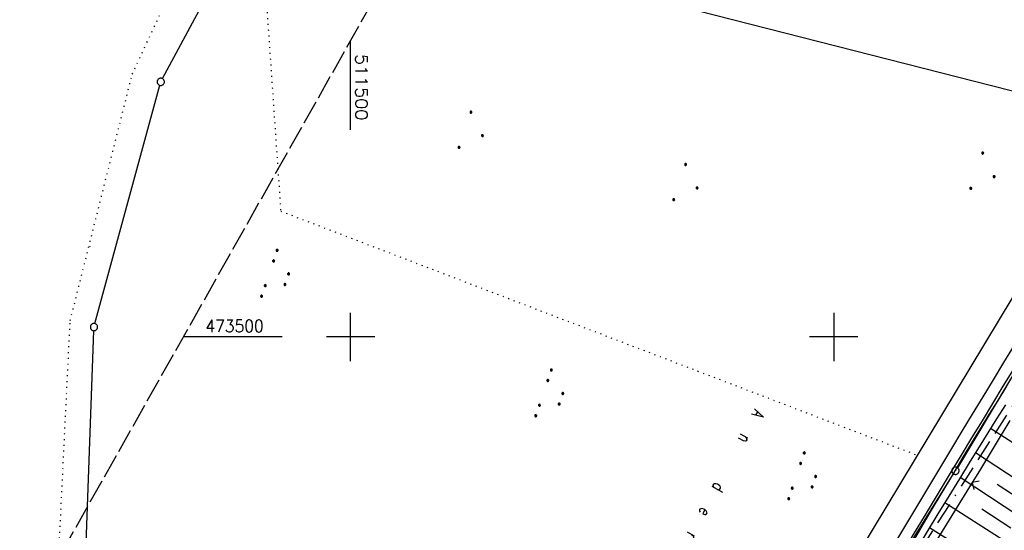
# Model space of a CAD drawing. Extents: x 510526 to 513920, y 467229 to 478797.
# Tile 231 of 256: x 511432 to 511635, y 473460 to 473566. Entities that reach past the tile are written whole.
import ezdxf

# ---------------------------------------------------------------- set-up
doc = ezdxf.new("R2010")
doc.units = 0
doc.header["$LTSCALE"] = 10
doc.header["$MEASUREMENT"] = 0
for name, pattern in [('ACAD_ISO16W100', [73, 15, -6.5, 15, -6.5, 15, -7, 1, -7]), ('LT00', [0]), ('LT14', [0.6, 0.5, -0.1]), ('PUNKTX2_STR', [0.6, 0.1, -0.5])]:
    doc.linetypes.add(name, pattern=pattern)
doc.layers.get('0').update_dxf_attribs({"linetype": 'LT00'})
for name, color, linetype in [('--WASSER_GRENZE', 180, 'PUNKTX2_STR'), ('BAB-KABEL', 220, 'ACAD_ISO16W100'), ('DFK_AB_L', 21, 'LT00'), ('DFK_AB_P', 7, 'LT00'), ('DFK_BES-NAME', 255, 'LT00'), ('DFK_GZPKT', 250, 'LT00'), ('DFK_KATASTER', 250, 'LT00'), ('DFK_NUTZUNG', 250, 'LT00'), ('DFK_NUTZUNGSGRENZE', 70, 'PUNKTX2_STR'), ('DFK_TOPO-SYM', 252, 'LT00'), ('V92_AFBR_BAB', 250, 'LT00'), ('V92_BOSCHUNG', 250, 'LT00'), ('V92_GRABEN', 250, 'LT00'), ('V92_RASTER', 250, 'LT00'), ('V92_ZAUN', 40, 'LT00')]:
    doc.layers.add(name, color=color, linetype=linetype)
doc.layers.add('-BLATT_92-RAND', color=7, linetype='LT14', plot=False)
doc.styles.get("Standard").update_dxf_attribs({"font": 'romans.shx'})

# ---------------------------------------------------------------- blocks, each defined once
blk = doc.blocks.new('SYMB7301')
at = {"color": 0, "linetype": 'ByBlock'}
for p, q in [((-0.128693, 0), (0, 0.128693)), ((0, -0.128693), (-0.128693, 0)), ((0, 0.128693), (0.128693, 0)), ((0.128693, 0), (0, -0.128693)), ((0.000059, -0.009738), (0.000059, 0.009897)), ((-0.00901, -0.004339), (-0.002225, -0.009749))]:
    blk.add_line(p, q, dxfattribs=at)
for points in [[(-0.002225, 0.009749), (-0.00901, 0.004339), (-0.00901, -0.004339)], [(0.01, 0), (0.006235, 0.007818), (-0.002225, 0.009749)], [(-0.002225, -0.009749), (0.006235, -0.007818), (0.01, 0)]]:
    blk.add_lwpolyline(points, dxfattribs=at)
blk = doc.blocks.new('SYMB7010')
at = {"color": 0, "linetype": 'ByBlock'}
for points in [[(-0.031408, 0.499213), (-0.093728, 0.49134), (-0.15457, 0.475719), (-0.212975, 0.452595), (-0.268021, 0.422333), (-0.31884, 0.385411), (-0.36463, 0.342411), (-0.40467, 0.29401), (-0.438329, 0.240973), (-0.465074, 0.184136), (-0.484486, 0.124395), (-0.496256, 0.062692), (-0.5002, 0)], [(-0.5002, 0), (-0.496256, -0.062692), (-0.484486, -0.124395), (-0.465075, -0.184136), (-0.438329, -0.240973), (-0.404671, -0.29401), (-0.36463, -0.342411), (-0.31884, -0.385411), (-0.268021, -0.422333), (-0.212975, -0.452595), (-0.154571, -0.475719), (-0.093728, -0.49134), (-0.031408, -0.499213), (0.031408, -0.499213)], [(0.5002, 0), (0.496256, 0.062692), (0.484485, 0.124395), (0.465074, 0.184136), (0.438329, 0.240973), (0.40467, 0.29401), (0.36463, 0.342411), (0.31884, 0.385411), (0.268021, 0.422333), (0.212975, 0.452595), (0.15457, 0.475719), (0.093728, 0.49134), (0.031408, 0.499213), (-0.031408, 0.499213)], [(0.031408, -0.499213), (0.093728, -0.491341), (0.15457, -0.475719), (0.212975, -0.452595), (0.268021, -0.422333), (0.31884, -0.385411), (0.36463, -0.342411), (0.404671, -0.294011), (0.438329, -0.240974), (0.465075, -0.184136), (0.484486, -0.124395), (0.496256, -0.062692), (0.500201, 0)]]:
    blk.add_lwpolyline(points, dxfattribs=at)
blk = doc.blocks.new('SYMB0003')
at = {"color": 0, "linetype": 'ByBlock'}
for p, q in [((-0.015712, 0), (0.010166, 0.012015)), ((0, -0.021257), (-0.015712, 0)), ((0.010166, 0.012015), (0, -0.021257))]:
    blk.add_line(p, q, dxfattribs=at)
for points in [[(-0.031395, 0.499013), (-0.093691, 0.491144), (-0.154509, 0.475528), (-0.21289, 0.452414), (-0.267913, 0.422164), (-0.318712, 0.385257), (-0.364484, 0.342274), (-0.404509, 0.293893), (-0.438154, 0.240877), (-0.464888, 0.184062), (-0.484292, 0.124345), (-0.496058, 0.062667), (-0.5, 0)], [(-0.5, 0), (-0.496058, -0.062667), (-0.484292, -0.124345), (-0.464888, -0.184062), (-0.438154, -0.240877), (-0.404509, -0.293893), (-0.364485, -0.342274), (-0.318712, -0.385257), (-0.267914, -0.422164), (-0.21289, -0.452414), (-0.154509, -0.475529), (-0.093691, -0.491144), (-0.031395, -0.499014), (0.031395, -0.499014)], [(0.5, 0), (0.496057, 0.062667), (0.484292, 0.124345), (0.464888, 0.184062), (0.438153, 0.240877), (0.404509, 0.293893), (0.364484, 0.342274), (0.318712, 0.385257), (0.267913, 0.422164), (0.21289, 0.452414), (0.154509, 0.475528), (0.093691, 0.491144), (0.031395, 0.499013), (-0.031395, 0.499013)], [(0.031395, -0.499014), (0.093691, -0.491144), (0.154509, -0.475529), (0.21289, -0.452414), (0.267914, -0.422164), (0.318712, -0.385257), (0.364485, -0.342274), (0.404509, -0.293893), (0.438154, -0.240877), (0.464889, -0.184062), (0.484292, -0.124345), (0.496058, -0.062667), (0.5, 0)]]:
    blk.add_lwpolyline(points, dxfattribs=at)
blk = doc.blocks.new('SYMB0024')
at = {"color": 0, "linetype": 'ByBlock'}
for p, q in [((-0.5, 0.5), (0, 0)), ((0, 0), (0.5, 0.5))]:
    blk.add_line(p, q, dxfattribs=at)
blk = doc.blocks.new('SYMB7111')
at = {"color": 0, "linetype": 'ByBlock'}
for p, q in [((-0.125, 0.172895), (-0.125, 0.207105)), ((-0.12, 0.209164), (-0.12, 0.170836)), ((-0.115, 0.170204), (-0.115, 0.209796)), ((-0.11, 0.209164), (-0.11, 0.170836)), ((-0.105, 0.172895), (-0.105, 0.207105)), ((0.105, 0.172895), (0.105, 0.207105)), ((0.11, 0.209164), (0.11, 0.170836)), ((0.115, 0.170204), (0.115, 0.209796)), ((0.12, 0.209164), (0.12, 0.170836)), ((0.125, 0.172895), (0.125, 0.207105)), ((-0.13, 0.202919), (-0.13, 0.177081)), ((-0.1, 0.202919), (-0.1, 0.177081)), ((-0.095, 0.189874), (-0.095, 0.190146)), ((0.1, 0.202919), (0.1, 0.177081)), ((0.13, 0.202919), (0.13, 0.177081)), ((0.135, 0.189874), (0.135, 0.190146)), ((-0.515, -0.177081), (-0.515, -0.202919)), ((-0.51, -0.207105), (-0.51, -0.172895)), ((-0.505, -0.170836), (-0.505, -0.209164)), ((-0.5, -0.209796), (-0.5, -0.170204)), ((-0.495, -0.170836), (-0.495, -0.209164)), ((-0.49, -0.207105), (-0.49, -0.172895)), ((-0.485, -0.177081), (-0.485, -0.202919)), ((-0.48, -0.190126), (-0.48, -0.189854)), ((-0.285, -0.177081), (-0.285, -0.202919)), ((-0.28, -0.207105), (-0.28, -0.172895)), ((-0.275, -0.170836), (-0.275, -0.209164)), ((-0.27, -0.209796), (-0.27, -0.170204)), ((-0.265, -0.170836), (-0.265, -0.209164)), ((-0.26, -0.207105), (-0.26, -0.172895)), ((-0.255, -0.177081), (-0.255, -0.202919)), ((-0.25, -0.190126), (-0.25, -0.189854)), ((0.255, -0.177081), (0.255, -0.202919)), ((0.26, -0.207105), (0.26, -0.172895)), ((0.265, -0.170836), (0.265, -0.209164)), ((0.27, -0.209796), (0.27, -0.170204)), ((0.275, -0.170836), (0.275, -0.209164)), ((0.28, -0.207105), (0.28, -0.172895)), ((0.285, -0.177081), (0.285, -0.202919)), ((0.29, -0.190126), (0.29, -0.189854)), ((0.485, -0.177081), (0.485, -0.202919)), ((0.49, -0.207105), (0.49, -0.172895)), ((0.495, -0.170836), (0.495, -0.209164)), ((0.5, -0.209796), (0.5, -0.170204)), ((0.505, -0.170836), (0.505, -0.209164)), ((0.51, -0.207105), (0.51, -0.172895)), ((0.515, -0.177081), (0.515, -0.202919)), ((0.52, -0.190126), (0.52, -0.189854))]:
    blk.add_line(p, q, dxfattribs=at)
for points in [[(-0.095, 0.19), (-0.096981, 0.198678), (-0.10253, 0.205637), (-0.11055, 0.209499), (-0.11945, 0.209499), (-0.12747, 0.205637), (-0.133019, 0.198678), (-0.135, 0.19), (-0.133019, 0.181322), (-0.12747, 0.174363), (-0.11945, 0.170501), (-0.11055, 0.170501), (-0.10253, 0.174363), (-0.096981, 0.181322), (-0.095, 0.19)], [(0.135, 0.19), (0.133019, 0.198678), (0.12747, 0.205637), (0.11945, 0.209499), (0.11055, 0.209499), (0.10253, 0.205637), (0.096981, 0.198678), (0.095, 0.19), (0.096981, 0.181322), (0.10253, 0.174363), (0.11055, 0.170501), (0.11945, 0.170501), (0.12747, 0.174363), (0.133019, 0.181322), (0.135, 0.19)], [(-0.48, -0.19), (-0.481981, -0.181322), (-0.48753, -0.174363), (-0.49555, -0.170501), (-0.50445, -0.170501), (-0.51247, -0.174363), (-0.518019, -0.181322), (-0.52, -0.19), (-0.518019, -0.198678), (-0.51247, -0.205637), (-0.50445, -0.209499), (-0.49555, -0.209499), (-0.48753, -0.205637), (-0.481981, -0.198678), (-0.48, -0.19)], [(-0.25, -0.19), (-0.251981, -0.181322), (-0.25753, -0.174363), (-0.26555, -0.170501), (-0.27445, -0.170501), (-0.28247, -0.174363), (-0.288019, -0.181322), (-0.29, -0.19), (-0.288019, -0.198678), (-0.28247, -0.205637), (-0.27445, -0.209499), (-0.26555, -0.209499), (-0.25753, -0.205637), (-0.251981, -0.198678), (-0.25, -0.19)], [(0.29, -0.19), (0.288019, -0.181322), (0.28247, -0.174363), (0.27445, -0.170501), (0.26555, -0.170501), (0.25753, -0.174363), (0.251981, -0.181322), (0.25, -0.19), (0.251981, -0.198678), (0.25753, -0.205637), (0.26555, -0.209499), (0.27445, -0.209499), (0.28247, -0.205637), (0.288019, -0.198678), (0.29, -0.19)], [(0.52, -0.19), (0.518019, -0.181322), (0.51247, -0.174363), (0.50445, -0.170501), (0.49555, -0.170501), (0.48753, -0.174363), (0.481981, -0.181322), (0.48, -0.19), (0.481981, -0.198678), (0.48753, -0.205637), (0.49555, -0.209499), (0.50445, -0.209499), (0.51247, -0.205637), (0.518019, -0.198678), (0.52, -0.19)]]:
    blk.add_lwpolyline(points, dxfattribs=at)
blk = doc.blocks.new('Ackerland3')
at = {"layer": 'DFK_NUTZUNG', "color": 0, "linetype": 'ByBlock'}
for p, q in [((-0.15, 2.66), (-0.15, 2.4)), ((-0.1, 2.36), (-0.1, 2.7)), ((-0.05, 2.72), (-0.05, 2.34)), ((0, 2.33), (0, 2.73)), ((0.05, 2.72), (0.05, 2.34)), ((0.1, 2.36), (0.1, 2.7)), ((0.15, 2.66), (0.15, 2.4)), ((0.2, 2.53), (0.2, 2.53)), ((-4, -1.14), (-4, -1.4)), ((-3.95, -1.44), (-3.95, -1.1)), ((-3.9, -1.07), (-3.9, -1.46)), ((-3.85, -1.46), (-3.85, -1.07)), ((-3.8, -1.07), (-3.8, -1.46)), ((-3.75, -1.44), (-3.75, -1.1)), ((-3.7, -1.14), (-3.7, -1.4)), ((-3.65, -1.27), (-3.65, -1.26)), ((3.7, -1.14), (3.7, -1.4)), ((3.75, -1.44), (3.75, -1.1)), ((3.8, -1.07), (3.8, -1.46)), ((3.85, -1.46), (3.85, -1.07)), ((3.9, -1.07), (3.9, -1.46)), ((3.95, -1.44), (3.95, -1.1)), ((4, -1.14), (4, -1.4)), ((4.05, -1.27), (4.05, -1.26))]:
    blk.add_line(p, q, dxfattribs=at)
for points in [[(0.2, 2.53), (0.18, 2.62), (0.12, 2.69), (0.04, 2.73), (-0.04, 2.73), (-0.12, 2.69), (-0.18, 2.62), (-0.2, 2.53), (-0.18, 2.45), (-0.12, 2.38), (-0.04, 2.34), (0.04, 2.34), (0.12, 2.38), (0.18, 2.45), (0.2, 2.53)], [(-3.65, -1.27), (-3.67, -1.18), (-3.73, -1.11), (-3.81, -1.07), (-3.89, -1.07), (-3.97, -1.11), (-4.03, -1.18), (-4.05, -1.27)], [(-4.05, -1.27), (-4.03, -1.35), (-3.97, -1.42), (-3.89, -1.46), (-3.81, -1.46), (-3.73, -1.42), (-3.67, -1.35), (-3.65, -1.27)], [(4.05, -1.27), (4.03, -1.18), (3.97, -1.11), (3.89, -1.07), (3.81, -1.07), (3.73, -1.11), (3.67, -1.18), (3.65, -1.27)], [(3.65, -1.27), (3.67, -1.35), (3.73, -1.42), (3.81, -1.46), (3.89, -1.46), (3.97, -1.42), (4.03, -1.35), (4.05, -1.27)]]:
    blk.add_lwpolyline(points, dxfattribs=at)

msp = doc.modelspace()

# ---------------------------------------------------------------- linework, layer by layer
at = {"layer": '--WASSER_GRENZE', "ltscale": 0.2}
msp.add_line((511438.65, 473435.53), (511441.96, 473503.37), dxfattribs=at)
at = {"layer": '-BLATT_92-RAND'}
msp.add_lwpolyline([(511779.03, 474055.25), (511324.06, 473249.87), (511573.95, 473108.71), (512028.91, 473914.09), (511779.03, 474055.25)], dxfattribs=at)
at = {"layer": 'BAB-KABEL', "ltscale": 0.03, "flags": 128}
msp.add_lwpolyline([(513339.84, 477816.32), (513312.27, 477774.65), (513284.67, 477733), (513252.5, 477694.41), (513223.88, 477653.5), (513195.8, 477612.12), (513167.63, 477570.87), (513139.88, 477529.3), (513111.79, 477487.92), (513083.81, 477446.45), (513055.84, 477404.98), (513022.49, 477355.03), (513000.51, 477321.52), (512973.12, 477279.62), (512945.42, 477237.87), (512917.58, 477196.22), (512879.16, 477137.5), (512858.34, 477103.22), (512837.39, 477068.95), (512811.45, 477026.06), (512784.2, 476983.9), (512756.65, 476941.56), (512731.12, 476898.63), (512706.39, 476854.96), (512681.95, 476811.1), (512658.87, 476770.39), (512633.74, 476723.05), (512609.82, 476678.97), (512586.03, 476634.72), (512574.46, 476609.04), (512565.77, 476584.24), (512545.21, 476542.92), (512523.45, 476497.74), (512501.77, 476452.47), (512480.25, 476407.17), (512458.85, 476361.79), (512438.56, 476315.94), (512418.18, 476270.12), (512378.72, 476177.83), (512359.89, 476131.36), (512341.35, 476084.78), (512322.58, 476038.31), (512304.82, 475991.34), (512287.68, 475944.24), (512270.28, 475897.17), (512254.12, 475849.7), (512237.77, 475802.28), (512221.53, 475754.82), (512205.86, 475707.19), (512190.78, 475659.38), (512175.78, 475611.52), (512161.52, 475563.42), (512145.69, 475515.8), (512137.73, 475496.07), (512130.63, 475467.92), (512119.03, 475418.91), (512105.58, 475370.55), (512100.73, 475351.1), (512084.18, 475320.51), (512082.62, 475318.67), (512071.99, 475296.24), (512062.06, 475264.37), (512059.32, 475232.9), (512061.87, 475193.18), (512054.82, 475143.1), (512045.69, 475099.99), (512036.29, 475050.9), (512027.27, 475001.72), (512018.22, 474952.55), (512008.9, 474903.42), (512000.14, 474854.23), (511992.36, 474804.85), (511985.27, 474755.37), (511977.39, 474700.85), (511969.41, 474646.42), (511966.53, 474615.2), (511972.8, 474604.79), (511970.05, 474596.16), (511959.57, 474586.37), (511941.91, 474517.48), (511936.85, 474477.77), (511926.66, 474399.73), (511919.97, 474355.38), (511910.09, 474296.61), (511899.45, 474238.13), (511883.78, 474152.68), (511870.29, 474094), (511857.13, 474053.88), (511852.78, 474012.45), (511853.17, 473966.86), (511852.49, 473957.15), (511851.31, 473949.66), (511841.69, 473942.06), (511825.82, 473895.23), (511826.65, 473894.12), (511810.9, 473851.95), (511793.57, 473805.03), (511775.28, 473758.36), (511755.12, 473712.47), (511734.05, 473667.01), (511712.23, 473621.97), (511689.5, 473577.27), (511665.16, 473533.5), (511639.85, 473490.24), (511612.91, 473448.14), (511601.59, 473431.81), (511558.05, 473366.07), (511514.89, 473306.01), (511484.06, 473267.45), (511450.63, 473224.7), (511393.07, 473164.53), (511363.02, 473132.87), (511308.52, 473076.45), (511275.57, 473040.36), (511243.01, 473009.33), (511235.22, 472986.05), (511231.03, 472981.06), (511075.99, 472813.11), (511070.24, 472807.3), (511057.8, 472797.51), (511038.03, 472769.96), (511010.69, 472730.53), (510983.88, 472687.19), (510959.58, 472643.76), (510934.3, 472604.33), (510904.8, 472574.33), (510913.91, 472558.29), (510911.7, 472550.67), (510911.23, 472549.24), (510895.97, 472514.71), (510882.66, 472477.92), (510872.4, 472460.75), (510857.5, 472432.35), (510836.1, 472381.12), (510836.28, 472368.89), (510832.94, 472355.97), (510830.18, 472332.03), (510848.22, 472325.54), (510838.51, 472271.42), (510831.97, 472215.43), (510830.7, 472169.39), (510828.83, 472118.66), (510829.08, 472067.62), (510833.95, 472011.74), (510842.44, 471951.44), (510849.98, 471906.34), (510856.18, 471866.27), (510867.23, 471812.82), (510879.85, 471762.88), (510891.51, 471713.81), (510903.79, 471665.07), (510916.06, 471616.28), (510929.64, 471568.08), (510950.96, 471501.37), (510971.61, 471429.82), (510974.35, 471422.76), (510989.55, 471366.87), (511004.5, 471314.2), (511016.36, 471270.84), (511026.28, 471232.42), (511039.24, 471184.15), (511056.6, 471116.88), (511065.91, 471078.27), (511077.6, 471030.01), (511089.22, 470981.62), (511098.91, 470932.89), (511107.16, 470884.03), (511116.15, 470835.04), (511125.08, 470786.06), (511133.15, 470736.97), (511137.3, 470706.32), (511129.89, 470689.71), (511129.54, 470684.61), (511132.44, 470671.58), (511143.11, 470670.95), (511145.78, 470638.26), (511151.08, 470588.89), (511155.98, 470539.42), (511159.51, 470489.78), (511162.63, 470440.14), (511165.94, 470390.62), (511167.84, 470340.94), (511167.81, 470291.24), (511167.77, 470272.42), (511169.19, 470243.96), (511168.97, 470223.34), (511163.73, 470203.87), (511151.46, 470170.12), (511152.4, 470145.76), (511161.63, 470107.32), (511162.26, 470078.65), (511157.08, 470021.39), (511153.97, 469975.78), (511150.23, 469924.11), (511146.61, 469878.37), (511141.04, 469826.73), (511133.85, 469745.04), (511131.82, 469700.02), (511128.93, 469655.17), (511125.19, 469595.29), (511130.66, 469554.69), (511130.4, 469544.67), (511121.69, 469477.4)], dxfattribs=at)
at = {"layer": 'DFK_AB_L'}
for p, q in [((511666.08, 473540.71), (511625.57, 473472.96)), ((511609.29, 473446.85), (511624.78, 473471.68))]:
    msp.add_line(p, q, dxfattribs=at)
at = {"layer": 'DFK_KATASTER'}
for p, q in [((511481.84, 473590.43), (511658.63, 473545.38)), ((511461.06, 473553.4), (511480.75, 473589.96)), ((511447.08, 473502.75), (511460.5, 473552.02)), ((511602.64, 473451.18), (511658.97, 473544.56)), ((511444.54, 473436.95), (511446.85, 473501.28))]:
    msp.add_line(p, q, dxfattribs=at)
at = {"layer": 'DFK_NUTZUNGSGRENZE', "ltscale": 0.2}
for p, q in [((511454.81, 473554.34), (511480.84, 473610.27)), ((511481.16, 473589.87), (511485.53, 473526.01)), ((511441.96, 473503.37), (511454.81, 473554.34)), ((511485.53, 473526.01), (511617.38, 473475.49))]:
    msp.add_line(p, q, dxfattribs=at)
at = {"layer": 'V92_AFBR_BAB'}
for points in [[(511607.06, 473447.96), (511609.54, 473452.11), (511612.01, 473456.25), (511614.48, 473460.4), (511616.96, 473464.54), (511619.44, 473468.68), (511621.93, 473472.81), (511624.42, 473476.95), (511626.57, 473480.5), (511628.73, 473484.05), (511630.89, 473487.6), (511633.05, 473491.15), (511635.2, 473494.7), (511637.36, 473498.26)], [(511637.18, 473493.35), (511635.01, 473489.79), (511632.84, 473486.23), (511630.67, 473482.67), (511628.5, 473479.11), (511626.33, 473475.55), (511623.85, 473471.45), (511621.38, 473467.34), (511618.91, 473463.24), (511616.45, 473459.13), (511613.99, 473455.01), (511611.53, 473450.9), (511609.07, 473446.78)]]:
    msp.add_lwpolyline(points, dxfattribs=at)
at = {"layer": 'V92_BOSCHUNG'}
for p, q in [((511644.9, 473473.07), (511632.42, 473481.04)), ((511641.58, 473467.96), (511629.3, 473476.02)), ((511638.28, 473462.95), (511626.15, 473470.91)), ((511639.93, 473465.45), (511633.83, 473469.46)), ((511635.05, 473457.98), (511622.98, 473465.72)), ((511636.66, 473460.47), (511630.61, 473464.4)), ((511631.89, 473452.98), (511619.82, 473460.53))]:
    msp.add_line(p, q, dxfattribs=at)
at = {"layer": 'V92_GRABEN'}
for points in [[(511609.48, 473445.8), (511611.63, 473449.48), (511613.77, 473453.16), (511615.92, 473456.83), (511618.08, 473460.5), (511620.24, 473464.17), (511622.41, 473467.83), (511624.6, 473471.49), (511626.79, 473475.13), (511628.58, 473478.08), (511630.38, 473481.01), (511632.18, 473483.95), (511633.99, 473486.88), (511635.8, 473489.81)], [(511635.51, 473485.97), (511633.69, 473483.06), (511631.87, 473480.15), (511630.05, 473477.24), (511628.25, 473474.32), (511626, 473470.68), (511623.77, 473467.04), (511621.55, 473463.39), (511619.34, 473459.73), (511617.13, 473456.07), (511614.93, 473452.41), (511612.73, 473448.74), (511610.53, 473445.08)]]:
    msp.add_lwpolyline(points, dxfattribs=at)
at = {"layer": 'V92_RASTER'}
for p, q in [((511500, 473542.82), (511500, 473561.32)), ((511500, 473495), (511500, 473505)), ((511600, 473505), (511600, 473495)), ((511485.84, 473500), (511465.36, 473500)), ((511505, 473500), (511495, 473500)), ((511605, 473500), (511595, 473500))]:
    msp.add_line(p, q, dxfattribs=at)
at = {"layer": 'V92_ZAUN'}
msp.add_line((511628.66, 473469.86), (511620.74, 473457.12), dxfattribs=at)
msp.add_lwpolyline([(511636.42, 473482.7), (511630.18, 473472.32), (511628.66, 473469.86)], dxfattribs=at)

# ---------------------------------------------------------------- block references
at = {"layer": 'DFK_AB_P', "xscale": 1.499999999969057, "yscale": 1.5, "zscale": 1.5, "rotation": 251.2881100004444}
msp.add_blockref('SYMB0003', (511625.18, 473472.32), dxfattribs=at)
at = {"layer": 'DFK_GZPKT', "xscale": 1.499999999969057, "yscale": 1.5, "zscale": 1.5, "rotation": 251.2881100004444}
for p in [(511460.7, 473552.74), (511446.88, 473502.03)]:
    msp.add_blockref('SYMB7010', p, dxfattribs=at)
at = {"layer": 'DFK_NUTZUNG'}
for p, rotation in [((511524.87, 473542.43), 251.2883000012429), ((511630.78, 473533.95), 251.2883000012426), ((511569.3, 473531.61), 251.2883000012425)]:
    msp.add_blockref('Ackerland3', p, dxfattribs=dict(at, rotation=rotation))
at = {"layer": 'DFK_NUTZUNG', "xscale": 9.999999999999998, "yscale": 10, "zscale": 10, "rotation": 251.28826}
for p in [(511484.98, 473512.55), (511541.73, 473487.81), (511594.07, 473470.67)]:
    msp.add_blockref('SYMB7111', p, dxfattribs=at)
at = {"layer": 'DFK_TOPO-SYM', "xscale": 0.1, "yscale": 0.1, "zscale": 0.1, "rotation": 359.99968}
msp.add_blockref('SYMB7301', (511446.01, 473518.72), dxfattribs=at)
at = {"layer": 'V92_ZAUN', "xscale": 2.100000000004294, "yscale": 2.100000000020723, "zscale": 2.1, "rotation": 238.1659225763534}
msp.add_blockref('SYMB0024', (511628.66, 473469.86), dxfattribs=at)

# ---------------------------------------------------------------- texts
at = {"layer": 'DFK_BES-NAME', "width": 0.75}
msp.add_text('A   n       d   e   r       A   u   t   o   b   a   h   n', height=2.5, rotation=241.4482, dxfattribs=at).set_placement((511583.62, 473485.21))
at = {"layer": 'V92_RASTER'}
for s, rotation, width, p in [(' 511500', 270.0018, 1.067, (511501, 473560.32)), (' 473500', 0.0018, 0.938, (511468.34, 473501))]:
    msp.add_text(s, height=2.5, rotation=rotation, dxfattribs=dict(at, width=width)).set_placement(p)

doc.saveas('drawing.dxf')
